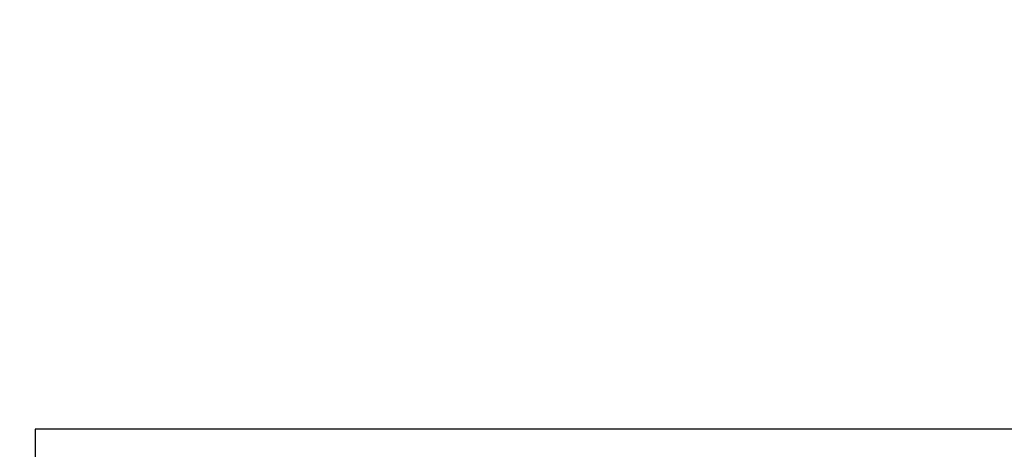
# Model space of a CAD drawing. Extents: x -134 to 1642, y -665 to 1050.
# Tile 12 of 88: x -4 to 229, y 415 to 517. Entities that reach past the tile are written whole.
import ezdxf

# ---------------------------------------------------------------- set-up
doc = ezdxf.new("R2010")
doc.units = 0
doc.header["$LTSCALE"] = 2
doc.header["$MEASUREMENT"] = 0
doc.linetypes.add('AUSGEZOGEN', pattern=[0])
doc.layers.add('RAHMEN', color=250, linetype='AUSGEZOGEN')
doc.layers.add('Rinne', color=200, linetype='CONTINUOUS')

msp = doc.modelspace()

# ---------------------------------------------------------------- hatches: boundary and pattern name
at = {"layer": 'Rinne'}
h = msp.add_hatch(dxfattribs=at)
h.set_pattern_fill('ANSI31', color=256, scale=20, style=0)
edge = h.paths.add_edge_path()
edge.add_arc((275.37, -21751.93), 21947.71, 89.378358, 89.455583, ccw=False)
edge.add_arc((441.16, -6471.33), 6666.2, 89.238235, 89.378358, ccw=False)
edge.add_arc((-14330.57, -1117453.65), 1117746.73, 89.23636226, 89.23823456, ccw=False)
edge.add_arc((523.43, -3023.77), 3217.85, 89.20146, 89.23636, ccw=False)
edge.add_arc((555.12, -750.21), 944.08, 86.94729, 89.20146, ccw=False)
edge.add_arc((625.86, 576.33), 384.35, 266.9473, 270.4805)
edge.add_arc((580.86, 5941.8), 5750, 270.480512, 270.662384)
edge.add_arc((762.64, -9781.39), 9974.23, 90.524294, 90.662384, ccw=False)
edge.add_arc((2442.17, -193318.23), 193518.75, 90.5143653, 90.5242944, ccw=False)
edge.add_arc((253.38, 50487.94), 50297.24, 270.514366, 270.533841)
edge.add_arc((717.25, 703), 510.13, 270.5338, 270.6271)
edge.add_arc((-30540.74, 2856402.63), 2856380.83, 270.62712452, 270.62837112)
edge.add_arc((769.64, 1592.38), 1398.89, 270.62837, 270.99311)
edge.add_arc((599.07, 11432.09), 11240.07, 270.993107, 271.121779)
edge.add_arc((275.39, -21749.98), 21944.96, 89.378358, 89.455589, ccw=False)
edge.add_arc((441.15, -6472.29), 6666.37, 89.238234, 89.378358, ccw=False)
edge.add_arc((-14329.56, -1117377.59), 1117669.86, 89.23636219, 89.23823424, ccw=False)
edge.add_arc((523.4, -3025.41), 3218.7, 89.20148, 89.23636, ccw=False)
edge.add_arc((555.1, -751.15), 944.21, 86.94729, 89.20148, ccw=False)
edge.add_arc((625.85, 575.59), 384.41, 266.9473, 270.4805)
edge.add_arc((580.85, 5941.87), 5750.87, 270.480491, 270.662393)
edge.add_arc((762.68, -9785.5), 9977.54, 90.524293, 90.662393, ccw=False)
edge.add_arc((2442.71, -193377.72), 193577.45, 90.5143667, 90.5242933, ccw=False)
edge.add_arc((253.39, 50486.67), 50296.77, 270.514367, 270.533841)
edge.add_arc((717.26, 702.22), 510.15, 270.5338, 270.6271)
edge.add_arc((-30543.48, 2856652.63), 2856631.65, 270.62712453, 270.6283711)
edge.add_arc((769.65, 1591.7), 1399.01, 270.62837, 270.99311)
edge.add_arc((599.07, 11431.93), 11240.71, 270.993107, 271.121781)

# ---------------------------------------------------------------- linework, layer by layer
at = {"layer": 'RAHMEN'}
for p, q in [((1135, 420), (0, 420)), ((0, 420), (0, 0))]:
    msp.add_line(p, q, dxfattribs=at)

doc.saveas('drawing.dxf')
